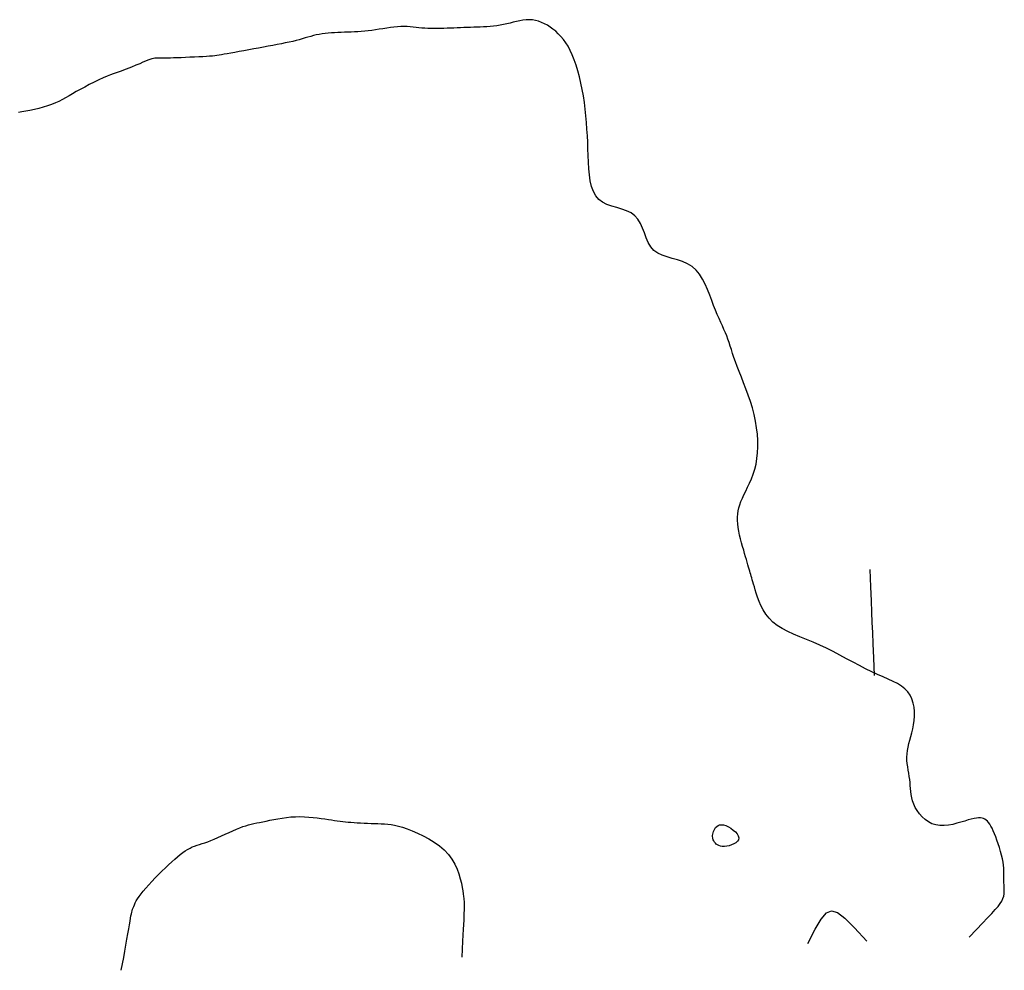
# Model space of a CAD drawing. Header units: millimetres. Extents: x 32690613 to 32693367, y 5343692 to 5344708.
# Tile 221 of 256: x 32692719 to 32692737, y 5343698 to 5343716. Entities that reach past the tile are written whole.
import ezdxf

# ---------------------------------------------------------------- set-up
doc = ezdxf.new("R2010")
doc.units = ezdxf.units.MM
doc.header["$LTSCALE"] = 20
doc.layers.add('02-DGM_HL_493.50', color=112, linetype='Continuous')

msp = doc.modelspace()

# ---------------------------------------------------------------- linework, layer by layer
at = {"layer": '02-DGM_HL_493.50', "elevation": 493.5, "flags": 128}
for points in [[(32692736.67, 5343698.88), (32692736.804, 5343699.023), (32692736.918, 5343699.144), (32692737.015, 5343699.244), (32692737.095, 5343699.329), (32692737.161, 5343699.399), (32692737.213, 5343699.459), (32692737.254, 5343699.512), (32692737.284, 5343699.56), (32692737.305, 5343699.606), (32692737.319, 5343699.651), (32692737.328, 5343699.695), (32692737.331, 5343699.738), (32692737.331, 5343699.781), (32692737.329, 5343699.823), (32692737.326, 5343699.864), (32692737.323, 5343699.906), (32692737.323, 5343699.948), (32692737.323, 5343699.99), (32692737.324, 5343700.034), (32692737.324, 5343700.08), (32692737.323, 5343700.128), (32692737.321, 5343700.179), (32692737.315, 5343700.235), (32692737.307, 5343700.294), (32692737.294, 5343700.359), (32692737.278, 5343700.427), (32692737.259, 5343700.497), (32692737.238, 5343700.568), (32692737.216, 5343700.638), (32692737.192, 5343700.706), (32692737.168, 5343700.771), (32692737.145, 5343700.83), (32692737.122, 5343700.883), (32692737.1, 5343700.931), (32692737.079, 5343700.972), (32692737.057, 5343701.008), (32692737.036, 5343701.038), (32692737.013, 5343701.064), (32692736.99, 5343701.085), (32692736.966, 5343701.101), (32692736.94, 5343701.114), (32692736.911, 5343701.123), (32692736.88, 5343701.127), (32692736.845, 5343701.128), (32692736.805, 5343701.124), (32692736.76, 5343701.117), (32692736.709, 5343701.105), (32692736.65, 5343701.089), (32692736.585, 5343701.069), (32692736.513, 5343701.047), (32692736.437, 5343701.026), (32692736.358, 5343701.006), (32692736.277, 5343700.991), (32692736.196, 5343700.982), (32692736.117, 5343700.983), (32692736.041, 5343700.994), (32692735.968, 5343701.017), (32692735.901, 5343701.052), (32692735.839, 5343701.095), (32692735.783, 5343701.147), (32692735.733, 5343701.203), (32692735.689, 5343701.264), (32692735.653, 5343701.326), (32692735.623, 5343701.388), (32692735.601, 5343701.449), (32692735.585, 5343701.508), (32692735.574, 5343701.566), (32692735.567, 5343701.623), (32692735.562, 5343701.679), (32692735.558, 5343701.736), (32692735.554, 5343701.793), (32692735.548, 5343701.85), (32692735.54, 5343701.908), (32692735.531, 5343701.968), (32692735.52, 5343702.028), (32692735.51, 5343702.088), (32692735.502, 5343702.15), (32692735.496, 5343702.212), (32692735.494, 5343702.274), (32692735.497, 5343702.336), (32692735.505, 5343702.399), (32692735.517, 5343702.463), (32692735.533, 5343702.528), (32692735.552, 5343702.594), (32692735.571, 5343702.662), (32692735.59, 5343702.733), (32692735.607, 5343702.807), (32692735.621, 5343702.883), (32692735.632, 5343702.964), (32692735.637, 5343703.046), (32692735.637, 5343703.13), (32692735.629, 5343703.212), (32692735.614, 5343703.292), (32692735.591, 5343703.369), (32692735.557, 5343703.44), (32692735.514, 5343703.505), (32692735.459, 5343703.561), (32692735.393, 5343703.612), (32692735.318, 5343703.658), (32692735.235, 5343703.701), (32692735.143, 5343703.743), (32692735.045, 5343703.785), (32692734.941, 5343703.831), (32692734.832, 5343703.881), (32692734.718, 5343703.937), (32692734.601, 5343703.998), (32692734.481, 5343704.062), (32692734.358, 5343704.128), (32692734.233, 5343704.195), (32692734.107, 5343704.261), (32692733.98, 5343704.325), (32692733.853, 5343704.385), (32692733.726, 5343704.44), (32692733.601, 5343704.492), (32692733.479, 5343704.542), (32692733.361, 5343704.591), (32692733.25, 5343704.642), (32692733.146, 5343704.695), (32692733.052, 5343704.753), (32692732.969, 5343704.817), (32692732.897, 5343704.889), (32692732.836, 5343704.966), (32692732.785, 5343705.046), (32692732.743, 5343705.128), (32692732.708, 5343705.209), (32692732.679, 5343705.288), (32692732.656, 5343705.361), (32692732.636, 5343705.427), (32692732.62, 5343705.485), (32692732.605, 5343705.534), (32692732.592, 5343705.577), (32692732.581, 5343705.615), (32692732.571, 5343705.65), (32692732.562, 5343705.682), (32692732.553, 5343705.714), (32692732.543, 5343705.746), (32692732.533, 5343705.78), (32692732.523, 5343705.817), (32692732.511, 5343705.856), (32692732.499, 5343705.899), (32692732.485, 5343705.945), (32692732.471, 5343705.995), (32692732.455, 5343706.049), (32692732.437, 5343706.109), (32692732.419, 5343706.173), (32692732.399, 5343706.241), (32692732.38, 5343706.312), (32692732.361, 5343706.385), (32692732.343, 5343706.459), (32692732.328, 5343706.531), (32692732.316, 5343706.603), (32692732.307, 5343706.671), (32692732.302, 5343706.735), (32692732.302, 5343706.797), (32692732.306, 5343706.856), (32692732.315, 5343706.914), (32692732.328, 5343706.972), (32692732.345, 5343707.03), (32692732.367, 5343707.09), (32692732.394, 5343707.152), (32692732.425, 5343707.218), (32692732.459, 5343707.287), (32692732.494, 5343707.36), (32692732.531, 5343707.437), (32692732.566, 5343707.519), (32692732.599, 5343707.606), (32692732.628, 5343707.698), (32692732.652, 5343707.796), (32692732.67, 5343707.9), (32692732.681, 5343708.009), (32692732.686, 5343708.122), (32692732.685, 5343708.24), (32692732.677, 5343708.36), (32692732.663, 5343708.482), (32692732.642, 5343708.605), (32692732.616, 5343708.729), (32692732.583, 5343708.853), (32692732.545, 5343708.975), (32692732.504, 5343709.095), (32692732.461, 5343709.213), (32692732.418, 5343709.326), (32692732.375, 5343709.435), (32692732.334, 5343709.538), (32692732.297, 5343709.634), (32692732.264, 5343709.723), (32692732.236, 5343709.805), (32692732.21, 5343709.881), (32692732.187, 5343709.953), (32692732.166, 5343710.02), (32692732.144, 5343710.085), (32692732.122, 5343710.148), (32692732.099, 5343710.21), (32692732.074, 5343710.272), (32692732.046, 5343710.334), (32692732.017, 5343710.399), (32692731.986, 5343710.466), (32692731.954, 5343710.537), (32692731.92, 5343710.613), (32692731.886, 5343710.695), (32692731.852, 5343710.784), (32692731.816, 5343710.88), (32692731.779, 5343710.981), (32692731.739, 5343711.083), (32692731.695, 5343711.184), (32692731.645, 5343711.282), (32692731.588, 5343711.372), (32692731.523, 5343711.452), (32692731.448, 5343711.519), (32692731.362, 5343711.571), (32692731.269, 5343711.611), (32692731.171, 5343711.643), (32692731.072, 5343711.671), (32692730.974, 5343711.699), (32692730.882, 5343711.731), (32692730.799, 5343711.772), (32692730.727, 5343711.824), (32692730.669, 5343711.892), (32692730.622, 5343711.971), (32692730.583, 5343712.059), (32692730.547, 5343712.151), (32692730.512, 5343712.243), (32692730.472, 5343712.33), (32692730.426, 5343712.41), (32692730.368, 5343712.477), (32692730.296, 5343712.53), (32692730.213, 5343712.57), (32692730.122, 5343712.603), (32692730.028, 5343712.631), (32692729.934, 5343712.659), (32692729.843, 5343712.691), (32692729.76, 5343712.732), (32692729.688, 5343712.784), (32692729.631, 5343712.852), (32692729.586, 5343712.934), (32692729.553, 5343713.028), (32692729.529, 5343713.133), (32692729.512, 5343713.245), (32692729.502, 5343713.363), (32692729.495, 5343713.486), (32692729.489, 5343713.611), (32692729.484, 5343713.735), (32692729.479, 5343713.86), (32692729.473, 5343713.985), (32692729.466, 5343714.11), (32692729.457, 5343714.235), (32692729.446, 5343714.359), (32692729.433, 5343714.484), (32692729.417, 5343714.608), (32692729.398, 5343714.733), (32692729.376, 5343714.856), (32692729.351, 5343714.976), (32692729.324, 5343715.094), (32692729.294, 5343715.207), (32692729.261, 5343715.314), (32692729.226, 5343715.415), (32692729.189, 5343715.508), (32692729.15, 5343715.592), (32692729.109, 5343715.669), (32692729.066, 5343715.738), (32692729.021, 5343715.8), (32692728.974, 5343715.856), (32692728.926, 5343715.907), (32692728.876, 5343715.952), (32692728.825, 5343715.994), (32692728.773, 5343716.032), (32692728.72, 5343716.066), (32692728.665, 5343716.096), (32692728.61, 5343716.121), (32692728.553, 5343716.141), (32692728.496, 5343716.157), (32692728.438, 5343716.167), (32692728.379, 5343716.171), (32692728.32, 5343716.169), (32692728.26, 5343716.163), (32692728.199, 5343716.152), (32692728.139, 5343716.138), (32692728.077, 5343716.123), (32692728.016, 5343716.107), (32692727.954, 5343716.092), (32692727.892, 5343716.078), (32692727.83, 5343716.066), (32692727.768, 5343716.057), (32692727.705, 5343716.05), (32692727.643, 5343716.044), (32692727.581, 5343716.039), (32692727.518, 5343716.036), (32692727.456, 5343716.033), (32692727.393, 5343716.031), (32692727.331, 5343716.028), (32692727.268, 5343716.026), (32692727.206, 5343716.023), (32692727.143, 5343716.021), (32692727.081, 5343716.018), (32692727.019, 5343716.016), (32692726.956, 5343716.013), (32692726.894, 5343716.011), (32692726.831, 5343716.009), (32692726.769, 5343716.006), (32692726.707, 5343716.005), (32692726.646, 5343716.003), (32692726.585, 5343716.003), (32692726.526, 5343716.004), (32692726.467, 5343716.006), (32692726.41, 5343716.009), (32692726.354, 5343716.014), (32692726.299, 5343716.019), (32692726.245, 5343716.026), (32692726.19, 5343716.032), (32692726.135, 5343716.037), (32692726.078, 5343716.04), (32692726.02, 5343716.042), (32692725.958, 5343716.041), (32692725.895, 5343716.037), (32692725.828, 5343716.031), (32692725.76, 5343716.022), (32692725.691, 5343716.012), (32692725.62, 5343716.001), (32692725.55, 5343715.99), (32692725.48, 5343715.979), (32692725.411, 5343715.97), (32692725.343, 5343715.962), (32692725.277, 5343715.955), (32692725.211, 5343715.949), (32692725.147, 5343715.945), (32692725.083, 5343715.941), (32692725.02, 5343715.938), (32692724.958, 5343715.935), (32692724.895, 5343715.933), (32692724.833, 5343715.93), (32692724.771, 5343715.928), (32692724.709, 5343715.925), (32692724.648, 5343715.921), (32692724.588, 5343715.916), (32692724.53, 5343715.91), (32692724.473, 5343715.902), (32692724.417, 5343715.893), (32692724.364, 5343715.883), (32692724.312, 5343715.87), (32692724.26, 5343715.856), (32692724.208, 5343715.842), (32692724.155, 5343715.826), (32692724.101, 5343715.81), (32692724.044, 5343715.794), (32692723.984, 5343715.778), (32692723.92, 5343715.763), (32692723.852, 5343715.747), (32692723.781, 5343715.732), (32692723.706, 5343715.717), (32692723.627, 5343715.702), (32692723.545, 5343715.686), (32692723.459, 5343715.67), (32692723.37, 5343715.654), (32692723.278, 5343715.637), (32692723.185, 5343715.62), (32692723.092, 5343715.603), (32692723, 5343715.586), (32692722.912, 5343715.57), (32692722.83, 5343715.555), (32692722.754, 5343715.541), (32692722.687, 5343715.529), (32692722.63, 5343715.519), (32692722.58, 5343715.51), (32692722.535, 5343715.502), (32692722.493, 5343715.496), (32692722.451, 5343715.491), (32692722.406, 5343715.486), (32692722.355, 5343715.482), (32692722.296, 5343715.478), (32692722.227, 5343715.474), (32692722.15, 5343715.47), (32692722.068, 5343715.466), (32692721.983, 5343715.462), (32692721.899, 5343715.459), (32692721.817, 5343715.455), (32692721.741, 5343715.452), (32692721.674, 5343715.45), (32692721.616, 5343715.447), (32692721.569, 5343715.446), (32692721.53, 5343715.444), (32692721.498, 5343715.443), (32692721.471, 5343715.443), (32692721.448, 5343715.443), (32692721.427, 5343715.443), (32692721.408, 5343715.443), (32692721.388, 5343715.444), (32692721.367, 5343715.445), (32692721.345, 5343715.444), (32692721.321, 5343715.443), (32692721.294, 5343715.439), (32692721.263, 5343715.432), (32692721.229, 5343715.423), (32692721.191, 5343715.409), (32692721.147, 5343715.391), (32692721.096, 5343715.369), (32692721.036, 5343715.342), (32692720.965, 5343715.312), (32692720.881, 5343715.277), (32692720.783, 5343715.239), (32692720.668, 5343715.197), (32692720.534, 5343715.151)], [(32692720.534, 5343715.151), (32692720.484, 5343715.133), (32692720.421, 5343715.106), (32692720.346, 5343715.073), (32692720.264, 5343715.035), (32692720.176, 5343714.992), (32692720.087, 5343714.948), (32692720, 5343714.902), (32692719.917, 5343714.858), (32692719.841, 5343714.815), (32692719.771, 5343714.774), (32692719.705, 5343714.735), (32692719.641, 5343714.699), (32692719.579, 5343714.664), (32692719.515, 5343714.632), (32692719.449, 5343714.601), (32692719.377, 5343714.572), (32692719.301, 5343714.545), (32692719.219, 5343714.52), (32692719.136, 5343714.497), (32692719.052, 5343714.477), (32692718.969, 5343714.459), (32692718.89, 5343714.444), (32692718.816, 5343714.432), (32692718.75, 5343714.422)], [(32692734.798, 5343705.812), (32692734.811, 5343705.48), (32692734.821, 5343705.219), (32692734.829, 5343705.004), (32692734.837, 5343704.813), (32692734.844, 5343704.621), (32692734.853, 5343704.407), (32692734.863, 5343704.145), (32692734.876, 5343703.813)], [(32692720.688, 5343698.255), (32692720.712, 5343698.376), (32692720.735, 5343698.497), (32692720.757, 5343698.616), (32692720.777, 5343698.732), (32692720.796, 5343698.841), (32692720.814, 5343698.943), (32692720.829, 5343699.035), (32692720.843, 5343699.115), (32692720.854, 5343699.182), (32692720.864, 5343699.237), (32692720.872, 5343699.282), (32692720.88, 5343699.32), (32692720.887, 5343699.351), (32692720.894, 5343699.379), (32692720.903, 5343699.405), (32692720.912, 5343699.432), (32692720.923, 5343699.46), (32692720.936, 5343699.491), (32692720.952, 5343699.525), (32692720.972, 5343699.562), (32692720.996, 5343699.603), (32692721.026, 5343699.647), (32692721.061, 5343699.696), (32692721.103, 5343699.749), (32692721.152, 5343699.806), (32692721.206, 5343699.867), (32692721.265, 5343699.931), (32692721.327, 5343699.996), (32692721.392, 5343700.061), (32692721.456, 5343700.125), (32692721.52, 5343700.187), (32692721.582, 5343700.245), (32692721.641, 5343700.3), (32692721.696, 5343700.35), (32692721.749, 5343700.395), (32692721.8, 5343700.436), (32692721.848, 5343700.473), (32692721.895, 5343700.506), (32692721.94, 5343700.535), (32692721.985, 5343700.559), (32692722.028, 5343700.58), (32692722.072, 5343700.598), (32692722.117, 5343700.614), (32692722.163, 5343700.629), (32692722.212, 5343700.644), (32692722.263, 5343700.66), (32692722.318, 5343700.679), (32692722.377, 5343700.701), (32692722.441, 5343700.728), (32692722.508, 5343700.757), (32692722.579, 5343700.789), (32692722.65, 5343700.822), (32692722.721, 5343700.855), (32692722.791, 5343700.886), (32692722.858, 5343700.916), (32692722.922, 5343700.942), (32692722.98, 5343700.963), (32692723.035, 5343700.981), (32692723.087, 5343700.996), (32692723.138, 5343701.009), (32692723.189, 5343701.021), (32692723.242, 5343701.032), (32692723.297, 5343701.043), (32692723.357, 5343701.055), (32692723.421, 5343701.068), (32692723.491, 5343701.083), (32692723.564, 5343701.098), (32692723.642, 5343701.112), (32692723.722, 5343701.125), (32692723.804, 5343701.136), (32692723.887, 5343701.145), (32692723.972, 5343701.15), (32692724.056, 5343701.151), (32692724.14, 5343701.149), (32692724.223, 5343701.144), (32692724.304, 5343701.137), (32692724.382, 5343701.128), (32692724.456, 5343701.119), (32692724.527, 5343701.109), (32692724.592, 5343701.099), (32692724.653, 5343701.089), (32692724.709, 5343701.081), (32692724.761, 5343701.073), (32692724.812, 5343701.067), (32692724.862, 5343701.06), (32692724.912, 5343701.055), (32692724.964, 5343701.049), (32692725.018, 5343701.045), (32692725.076, 5343701.041), (32692725.137, 5343701.037), (32692725.2, 5343701.033), (32692725.265, 5343701.03), (32692725.331, 5343701.027), (32692725.397, 5343701.024), (32692725.462, 5343701.022), (32692725.526, 5343701.019), (32692725.587, 5343701.017), (32692725.648, 5343701.014), (32692725.71, 5343701.008), (32692725.774, 5343701.001), (32692725.841, 5343700.989), (32692725.913, 5343700.972), (32692725.991, 5343700.95), (32692726.077, 5343700.922), (32692726.172, 5343700.886), (32692726.273, 5343700.843), (32692726.378, 5343700.792), (32692726.483, 5343700.735), (32692726.586, 5343700.671), (32692726.684, 5343700.6), (32692726.775, 5343700.523), (32692726.854, 5343700.44), (32692726.92, 5343700.351), (32692726.975, 5343700.258), (32692727.018, 5343700.164), (32692727.052, 5343700.071), (32692727.079, 5343699.981), (32692727.098, 5343699.896), (32692727.113, 5343699.818), (32692727.124, 5343699.75), (32692727.132, 5343699.694), (32692727.139, 5343699.648), (32692727.144, 5343699.611), (32692727.147, 5343699.581), (32692727.149, 5343699.556), (32692727.151, 5343699.535), (32692727.152, 5343699.517), (32692727.152, 5343699.5), (32692727.152, 5343699.48), (32692727.152, 5343699.45), (32692727.151, 5343699.4), (32692727.147, 5343699.32), (32692727.142, 5343699.2), (32692727.134, 5343699.031), (32692727.123, 5343698.803), (32692727.108, 5343698.506)], [(32692733.628, 5343698.761), (32692733.765, 5343699.029), (32692733.877, 5343699.221), (32692733.977, 5343699.337), (32692734.076, 5343699.379), (32692734.189, 5343699.346), (32692734.328, 5343699.239), (32692734.507, 5343699.058), (32692734.738, 5343698.804)]]:
    msp.add_lwpolyline(points, dxfattribs=at)
msp.add_lwpolyline([(32692731.857, 5343700.693), (32692731.847, 5343700.714), (32692731.839, 5343700.734), (32692731.835, 5343700.755), (32692731.832, 5343700.777), (32692731.833, 5343700.799), (32692731.836, 5343700.822), (32692731.842, 5343700.846), (32692731.85, 5343700.871), (32692731.86, 5343700.896), (32692731.874, 5343700.922), (32692731.891, 5343700.946), (32692731.912, 5343700.967), (32692731.937, 5343700.984), (32692731.966, 5343700.995), (32692732, 5343700.999), (32692732.039, 5343700.995), (32692732.084, 5343700.982), (32692732.131, 5343700.96), (32692732.179, 5343700.932), (32692732.224, 5343700.899), (32692732.264, 5343700.863), (32692732.296, 5343700.825), (32692732.318, 5343700.787), (32692732.327, 5343700.75), (32692732.321, 5343700.717), (32692732.302, 5343700.686), (32692732.272, 5343700.659), (32692732.234, 5343700.636), (32692732.191, 5343700.618), (32692732.145, 5343700.603), (32692732.099, 5343700.594), (32692732.055, 5343700.59), (32692732.016, 5343700.591), (32692731.982, 5343700.596), (32692731.952, 5343700.606), (32692731.926, 5343700.619), (32692731.903, 5343700.635), (32692731.885, 5343700.653), (32692731.869, 5343700.673)], close=True, dxfattribs=at)

doc.saveas('drawing.dxf')
